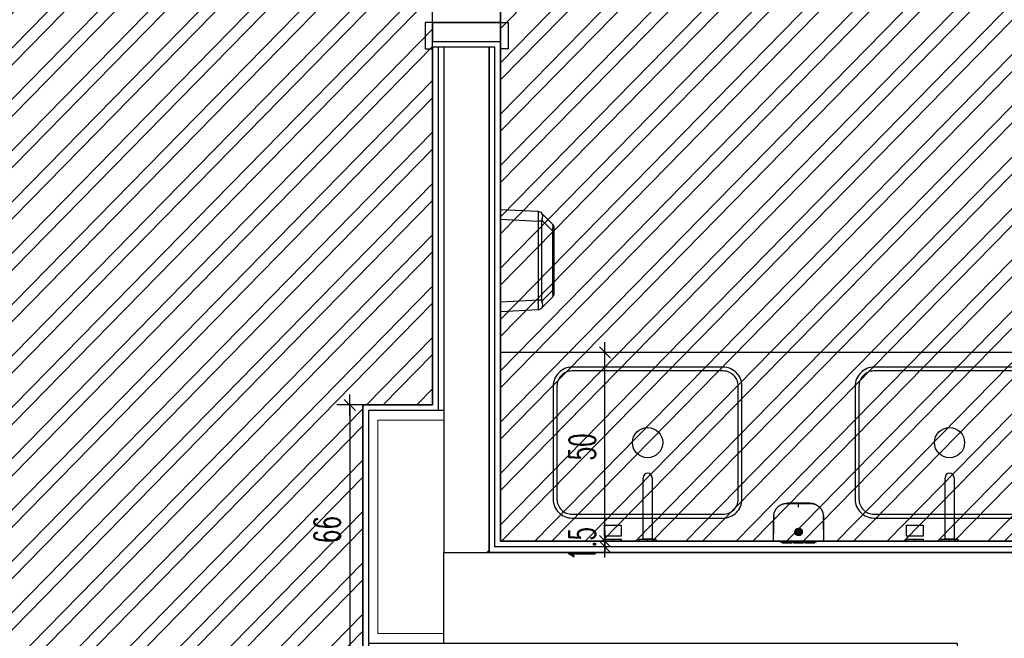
# Model space of a CAD drawing. Header units: centimetres. Extents: x -15121 to 30567, y -60641 to 0.
# Tile 164 of 256: x 7019 to 7280, y -24926 to -24762. Entities that reach past the tile are written whole.
import ezdxf

# ---------------------------------------------------------------- set-up
doc = ezdxf.new("R2010")
doc.units = ezdxf.units.CM
doc.header["$LTSCALE"] = 60
doc.linetypes.add('( Dashed )', pattern=[0.75, 0.5, -0.25])
for name, color, linetype in [('A-----SZ', 8, 'Continuous'), ('AIKA NP', 7, 'Continuous'), ('AIKA podłoga wc pod meble', 8, 'Continuous'), ('AIKA sufity podwieszane', 8, 'Continuous'), ('AIKA sufity sanitariaty', 7, 'Continuous'), ('AIKA TYNK', 5, 'Continuous'), ('AIKA widoki wymiarowanie', 7, 'Continuous'), ('AIKA widokowe', 7, 'Continuous'), ('AIKA ŚCIANA', 8, 'Continuous'), ('widokowe', 7, 'Continuous')]:
    doc.layers.add(name, color=color, linetype=linetype)
doc.layers.add('opisy', color=1, linetype='Continuous', lineweight=15)
doc.styles.add('wymiar', font='txt.shx', dxfattribs={"width": 0.6})
doc.dimstyles.new('Dwudziestka', dxfattribs={"dimtxt": 7, "dimasz": 0.7, "dimexe": 5, "dimexo": 0, "dimgap": 2.5, "dimtad": 1, "dimtoh": 1, "dimdec": 3, "dimrnd": 0.5, "dimdsep": 46, "dimtxsty": 'wymiar', "dimblk": 'znacznik', "dimcen": 0, "dimdle": 5, "dimse1": 1, "dimse2": 1, "dimclrd": 256, "dimclre": 256, "dimclrt": 256, "dimadec": 0, "dimazin": 0, "dimtfac": 0.4, "dimtdec": 3, "dimtix": 1, "dimtofl": 0, "dimtmove": 2, "dimatfit": 3, "dimldrblk": 'znacznik', "dimfxl": 1, "dimtolj": 1, "dimarcsym": 0})
pattern_1 = [(45.6, (2171.079, 1566.11), (-6.8053523, 6.6642933), []), (45.6, (2175.569, 1566.157), (-6.8053523, 6.6642933), [])]

# ---------------------------------------------------------------- blocks, each defined once
blk = doc.blocks.new('SL umywalka 50 top')
at = {"layer": 'AIKA widokowe'}
for points in [[(-20, -39), (20, -39, 0.414214), (25, -34), (25, -4, 0.414214), (20, 1), (-20, 1, 0.414214), (-25, -4), (-25, -34, 0.414214)], [(-20, -38), (20, -38, 0.414214), (24, -34), (24, -4, 0.414214), (20, 0), (-20, 0, 0.414214), (-24, -4), (-24, -34, 0.414214)]]:
    blk.add_lwpolyline(points, format="xyb", close=True, dxfattribs=at)
blk.add_circle((0, -19), 4, dxfattribs=at)
blk = doc.blocks.new('SL dozownik góra')
at = {"layer": 'AIKA widokowe'}
for p, q in [((-9.48, -0.03), (-9.48, 0.01)), ((-9.38, -0.03), (-9.38, 0.01)), ((-9.26, 0.01), (-9.37, 0.01)), ((-9.28, 0.21), (-8.58, 0.21)), ((-8.58, 0.11), (-9.28, 0.11)), ((-9.15, 0.11), (-9.15, -0.03)), ((-8.88, 0.45), (-8.88, 0.51)), ((-8.88, 0.51), (-6.38, 0.51)), ((-8.88, 0.45), (-8.88, 0.24)), ((-8.88, 0.21), (-8.88, 0.24)), ((-8.83, -0.03), (-8.83, 0.11)), ((-8.58, 0.21), (-8.48, 0.21)), ((-8.48, 0.11), (-8.58, 0.11)), ((-8.48, 0.21), (-8.38, 0.21)), ((-8.48, 0.11), (-8.48, 0.21)), ((-8.38, 0.11), (-8.48, 0.11)), ((-8.38, 0.21), (-6.58, 0.21)), ((-8.38, 0.11), (-6.58, 0.11)), ((-6.63, 0.11), (-6.63, -0.04)), ((-6.63, 0.11), (-6.63, 0.11)), ((-6.58, 0.21), (-6.48, 0.21)), ((-6.48, 0.11), (-6.58, 0.11)), ((-6.48, 0.21), (-6.38, 0.21)), ((-6.48, 0.21), (-6.48, 0.11)), ((-6.38, 0.11), (-6.48, 0.11)), ((-6.38, 0.51), (-6.38, 0.45)), ((-6.38, 0.45), (-6.38, 0.24)), ((-6.38, 0.24), (-6.38, 0.21)), ((-6.38, 0.21), (-5.75, 0.21)), ((-5.75, 0.11), (-6.38, 0.11)), ((-6.13, 0.11), (-6.13, 0.1)), ((-6.13, 0.11), (-6.13, 0.11)), ((-6.13, 0.1), (-5.72, 0.1)), ((-5.88, 0.45), (-5.88, 0.51)), ((-5.88, 0.51), (-3.38, 0.51)), ((-5.88, 0.45), (-5.88, 0.24)), ((-5.88, 0.21), (-5.88, 0.24)), ((-3.63, 0.21), (-5.75, 0.21)), ((-5.68, 0.08), (-5.57, -0.03)), ((-5.43, -0.03), (-5.61, 0.15)), ((-4.71, 0.11), (-5.57, 0.11)), ((-5.56, 0.1), (-4.93, 0.1)), ((-4.93, 0.1), (-4.93, 0.11)), ((-4.93, 0.11), (-4.93, 0.11)), ((-4.66, 0.16), (-4.85, -0.03)), ((-3.63, 0.11), (-4.31, 0.11)), ((-3.13, 0.1), (-4.3, 0.1)), ((-3.63, 0.21), (-3.43, 0.21)), ((-3.43, 0.11), (-3.63, 0.11)), ((-3.43, 0.21), (-3.23, 0.21)), ((-3.43, 0.11), (-3.43, 0.21)), ((-3.23, 0.11), (-3.43, 0.11)), ((-3.38, 0.51), (-3.38, 0.45)), ((-3.38, 0.45), (-3.38, 0.24)), ((-3.38, 0.24), (-3.38, 0.21)), ((-3.23, 0.21), (-2.88, 0.21)), ((-2.88, 0.11), (-3.23, 0.11)), ((-3.13, 0.11), (-3.13, 0.1)), ((-3.13, 0.11), (-3.13, 0.11)), ((-2.88, 0.45), (-2.88, 0.51)), ((-2.88, 0.51), (-0.38, 0.51)), ((-2.88, 0.45), (-2.88, 0.24)), ((-2.88, 0.21), (-2.88, 0.24)), ((-2.88, 0.21), (-2.78, 0.21)), ((-2.88, 0.11), (-2.78, 0.11)), ((-2.78, 0.21), (-2.68, 0.21)), ((-2.78, 0.21), (-2.78, 0.11)), ((-2.78, 0.11), (-2.68, 0.11)), ((-0.88, 0.21), (-2.68, 0.21)), ((-0.88, 0.11), (-2.68, 0.11)), ((-2.63, 0.11), (-2.63, -0.04)), ((-2.63, 0.11), (-2.63, 0.11)), ((-0.88, 0.21), (-0.78, 0.21)), ((-0.88, 0.11), (-0.78, 0.11)), ((-0.78, 0.21), (-0.68, 0.21)), ((-0.78, 0.11), (-0.78, 0.21)), ((-0.78, 0.11), (-0.68, 0.11)), ((-0.68, 0.21), (0.02, 0.21)), ((0.02, 0.11), (-0.68, 0.11)), ((-0.43, 0.11), (-0.43, -0.03)), ((-0.38, 0.51), (-0.38, 0.45)), ((-0.38, 0.45), (-0.38, 0.24)), ((-0.38, 0.24), (-0.38, 0.21)), ((-0.11, 0.11), (-0.11, -0.03)), ((0.11, 0.01), (0, 0.01)), ((0.12, 0.01), (0.12, -0.03)), ((0.22, 0.01), (0.22, -0.03)), ((-4.75, -2.24), (-4.75, -2.09)), ((-4.5, -2.09), (-4.75, -2.09)), ((-4.75, -2.26), (-4.75, -2.24)), ((-4.5, -2.24), (-4.5, -2.09)), ((-4.5, -2.24), (-4.5, -2.26)), ((-11.26, -4.31), (-11.26, -4.31)), ((-11.24, -5.15), (-11.24, -5.15)), ((-4.75, -2.73), (-4.75, -2.71)), ((-4.75, -2.89), (-4.75, -2.73)), ((-4.5, -2.89), (-4.75, -2.89)), ((-4.5, -2.71), (-4.5, -2.73)), ((-4.5, -2.89), (-4.5, -2.73)), ((1.98, -5.15), (1.98, -5.15)), ((2, -4.31), (2, -4.31)), ((-11.21, -6.37), (-11.21, -6.52)), ((-11.21, -6.38), (-11.21, -6.5))]:
    blk.add_line(p, q, dxfattribs=at)
for radius in [1, 0.9, 0.625, 0.575]:
    blk.add_circle((-4.63, -2.49), radius, dxfattribs=at)
for centre, radius, start, end in [((-9.28, 0.01), 0.2, 90, 180), ((-9.28, 0.01), 0.1, 90, 180), ((-9.37, 0), 0.009, 90, 180), ((-9.26, 0), 0.009, 0, 90), ((-5.75, 0.01), 0.2, 45, 90), ((-5.75, 0.01), 0.1, 45, 90), ((-4.59, 0.09), 0.1, 85.8328, 135), ((-4.63, -0.46), 0.65, 42.186, 85.8328), ((0, 0), 0.009, 90, 180), ((0.02, 0.01), 0.2, 0, 90), ((0.02, 0.01), 0.1, 0, 90), ((0.11, 0), 0.009, 0, 90), ((-4.63, -2.49), 0.275, 117.0357, 242.9643), ((-4.63, -2.49), 0.256, 60.7941, 119.2059), ((-4.63, -2.49), 0.275, 297.0357, 62.9643), ((-11.24, -4.31), 0.02, 182.1155, 232.6601), ((-11.22, -5.15), 0.02, 141.303, 181.3577), ((-4.63, -2.49), 0.256, 240.7941, 299.2059), ((1.96, -5.15), 0.02, 358.8409, 39.0533), ((1.98, -4.31), 0.02, 307.0927, 359.643), ((-7.68, -6.49), 3.52, 180.5, 180.9111), ((-1.57, -6.49), 3.52, 356.2472, 359.5), ((-1.57, -6.49), 3.52, 356.0961, 359.4538)]:
    blk.add_arc(centre, radius, start, end, dxfattribs=at)
for points, degree in [([(-11.35, -0.03), (-11.35, -0.03), (-11.27, -0.03)], 2), ([(-10.88, -0.04), (-11.01, -0.03), (-11.13, -0.03), (-11.26, -0.03)], 3), ([(-10.29, -0.03), (-7.46, -0.03), (-4.63, -0.03)], 2), ([(-4.63, -0.03), (-1.8, -0.03), (1.03, -0.03)], 2), ([(2, -0.03), (1.87, -0.03), (1.75, -0.03), (1.63, -0.04)], 3), ([(2.02, -0.03), (2.09, -0.03), (2.09, -0.03)], 2), ([(-0.02, -9.7), (0, -9.69), (0.01, -9.69), (0.03, -9.68)], 3)]:
    blk.add_open_spline(points, degree=degree, dxfattribs=at)
for points, knots in [([(-11.35, -0.03), (-11.35, -0.27), (-11.33, -0.75), (-11.32, -1.44), (-11.31, -2.07), (-11.29, -2.65), (-11.28, -3.16), (-11.27, -3.62), (-11.26, -4), (-11.26, -4.22), (-11.26, -4.31)], [0, 0, 0, 0, 0.174298, 0.335211, 0.482738, 0.616879, 0.737634, 0.845004, 0.938988, 1, 1, 1, 1]), ([(-11.27, -0.03), (-11.27, -0.03), (-11.27, -0.03), (-11.26, -0.03), (-11.26, -0.03), (-11.25, -0.03), (-11.24, -0.03), (-11.22, -0.03), (-11.22, -0.03), (-11.21, -0.03), (-11.2, -0.03), (-11.18, -0.03), (-11.17, -0.03), (-11.14, -0.03), (-11.12, -0.03), (-11.09, -0.03), (-11.07, -0.03), (-11.04, -0.03), (-11.04, -0.03), (-11.03, -0.03), (-11.01, -0.03), (-10.99, -0.03), (-10.96, -0.03), (-10.91, -0.03), (-10.86, -0.03), (-10.82, -0.03), (-10.81, -0.03), (-10.79, -0.03), (-10.78, -0.03), (-10.77, -0.03), (-10.76, -0.03), (-10.73, -0.03), (-10.7, -0.03), (-10.64, -0.03), (-10.61, -0.03), (-10.55, -0.03), (-10.52, -0.03), (-10.48, -0.03), (-10.47, -0.03), (-10.45, -0.03), (-10.43, -0.03), (-10.4, -0.03), (-10.36, -0.03), (-10.32, -0.03), (-10.29, -0.03)], [0, 0, 0, 0, 0.0625, 0.0625, 0.125, 0.125, 0.1875, 0.1875, 0.21875, 0.21875, 0.25, 0.25, 0.3125, 0.3125, 0.375, 0.375, 0.4375, 0.4375, 0.453125, 0.453125, 0.46875, 0.5, 0.5, 0.5625, 0.625, 0.625, 0.65625, 0.65625, 0.671875, 0.671875, 0.6875, 0.6875, 0.75, 0.75, 0.8125, 0.8125, 0.875, 0.875, 0.890625, 0.890625, 0.90625, 0.9375, 0.9375, 1, 1, 1, 1]), ([(-4.63, -10.06), (-5.26, -10.06), (-5.9, -10.06), (-6.69, -10.06), (-6.93, -10.06), (-7.21, -10.06), (-7.33, -10.06), (-7.41, -10.06), (-7.45, -10.06), (-7.53, -10.06), (-7.59, -10.06), (-7.65, -10.06), (-7.68, -10.06), (-7.7, -10.06), (-7.76, -10.06), (-7.8, -10.05), (-7.86, -10.05), (-7.88, -10.05), (-7.92, -10.05), (-7.94, -10.05), (-8.04, -10.04), (-8.12, -10.03), (-8.28, -10.01), (-8.35, -10), (-8.47, -9.97), (-8.51, -9.96), (-8.57, -9.95), (-8.58, -9.94), (-8.62, -9.93), (-8.64, -9.93), (-8.74, -9.9), (-8.81, -9.88), (-8.96, -9.82), (-9.03, -9.79), (-9.18, -9.73), (-9.25, -9.7), (-9.39, -9.63), (-9.46, -9.59), (-9.56, -9.53), (-9.59, -9.5), (-9.64, -9.47), (-9.66, -9.46), (-9.69, -9.44), (-9.71, -9.43), (-9.79, -9.37), (-9.85, -9.32), (-9.97, -9.22), (-10.03, -9.17), (-10.15, -9.07), (-10.2, -9.01), (-10.31, -8.9), (-10.36, -8.84), (-10.44, -8.74), (-10.46, -8.71), (-10.49, -8.67), (-10.5, -8.67), (-10.51, -8.65), (-10.53, -8.63), (-10.54, -8.6), (-10.6, -8.52), (-10.64, -8.46), (-10.73, -8.32), (-10.8, -8.19), (-10.87, -8.04), (-10.94, -7.9), (-10.97, -7.83), (-11.01, -7.72), (-11.02, -7.68), (-11.03, -7.63), (-11.04, -7.62), (-11.04, -7.6), (-11.05, -7.58), (-11.06, -7.55), (-11.09, -7.45), (-11.11, -7.38), (-11.14, -7.22), (-11.15, -7.15), (-11.18, -6.99), (-11.19, -6.91), (-11.2, -6.8), (-11.2, -6.76), (-11.2, -6.7), (-11.2, -6.68), (-11.2, -6.64), (-11.2, -6.62), (-11.2, -6.58), (-11.2, -6.56), (-11.21, -6.52), (-11.21, -6.49), (-11.21, -6.45), (-11.21, -6.41), (-11.21, -6.39), (-11.21, -6.33), (-11.21, -6.29), (-11.21, -6.21), (-11.21, -6.17), (-11.21, -5.98), (-11.21, -5.82), (-11.22, -5.04), (-11.23, -4.41), (-11.24, -3.16), (-11.25, -2.53), (-11.26, -1.28), (-11.27, -0.65), (-11.27, -0.03)], [0, 0, 0, 0, 0.125, 0.125, 0.15625, 0.171875, 0.179687, 0.179687, 0.1875, 0.1875, 0.195312, 0.199219, 0.199219, 0.203125, 0.203125, 0.210937, 0.210937, 0.214844, 0.214844, 0.21875, 0.21875, 0.234375, 0.234375, 0.25, 0.25, 0.257812, 0.257812, 0.261719, 0.261719, 0.265625, 0.265625, 0.28125, 0.28125, 0.296875, 0.296875, 0.3125, 0.3125, 0.328125, 0.328125, 0.335937, 0.335937, 0.339844, 0.339844, 0.34375, 0.34375, 0.359375, 0.359375, 0.375, 0.375, 0.390625, 0.390625, 0.40625, 0.40625, 0.414062, 0.414062, 0.416016, 0.416016, 0.417969, 0.421875, 0.421875, 0.4375, 0.4375, 0.453125, 0.46875, 0.46875, 0.484375, 0.484375, 0.492187, 0.492187, 0.494141, 0.494141, 0.496094, 0.5, 0.5, 0.515625, 0.515625, 0.53125, 0.53125, 0.546875, 0.546875, 0.554687, 0.554687, 0.558594, 0.558594, 0.5625, 0.5625, 0.566406, 0.566406, 0.570312, 0.574219, 0.574219, 0.578125, 0.578125, 0.585937, 0.585937, 0.59375, 0.59375, 0.625, 0.625, 0.75, 0.75, 0.875, 0.875, 1, 1, 1, 1]), ([(2.02, -0.03), (2.01, -0.65), (2, -1.28), (1.99, -2.53), (1.98, -3.16), (1.97, -4.41), (1.96, -5.04), (1.95, -5.82), (1.95, -5.98), (1.95, -6.17), (1.95, -6.21), (1.95, -6.29), (1.95, -6.33), (1.95, -6.39), (1.95, -6.41), (1.95, -6.45), (1.95, -6.49), (1.95, -6.52), (1.95, -6.56), (1.95, -6.58), (1.95, -6.62), (1.95, -6.64), (1.94, -6.68), (1.94, -6.7), (1.94, -6.76), (1.94, -6.8), (1.93, -6.91), (1.92, -6.99), (1.9, -7.15), (1.88, -7.22), (1.85, -7.38), (1.83, -7.45), (1.8, -7.55), (1.79, -7.58), (1.79, -7.6), (1.78, -7.62), (1.78, -7.63), (1.76, -7.68), (1.75, -7.72), (1.71, -7.83), (1.68, -7.9), (1.61, -8.04), (1.55, -8.19), (1.47, -8.32), (1.39, -8.46), (1.34, -8.52), (1.29, -8.6), (1.27, -8.63), (1.25, -8.65), (1.24, -8.67), (1.23, -8.67), (1.2, -8.71), (1.18, -8.74), (1.1, -8.84), (1.05, -8.9), (0.94, -9.01), (0.89, -9.07), (0.77, -9.17), (0.71, -9.22), (0.59, -9.32), (0.53, -9.37), (0.45, -9.43), (0.43, -9.44), (0.4, -9.46), (0.38, -9.47), (0.33, -9.5), (0.3, -9.53), (0.2, -9.59), (0.13, -9.63), (-0.01, -9.7), (-0.08, -9.73), (-0.22, -9.79), (-0.3, -9.82), (-0.45, -9.88), (-0.52, -9.9), (-0.62, -9.93), (-0.64, -9.93), (-0.67, -9.94), (-0.69, -9.95), (-0.75, -9.96), (-0.79, -9.97), (-0.91, -10), (-0.98, -10.01), (-1.14, -10.03), (-1.22, -10.04), (-1.32, -10.05), (-1.34, -10.05), (-1.38, -10.05), (-1.39, -10.05), (-1.45, -10.05), (-1.49, -10.06), (-1.55, -10.06), (-1.57, -10.06), (-1.61, -10.06), (-1.67, -10.06), (-1.73, -10.06), (-1.81, -10.06), (-1.85, -10.06), (-1.93, -10.06), (-2.05, -10.06), (-2.33, -10.06), (-2.57, -10.06), (-3.36, -10.06), (-3.99, -10.06), (-4.63, -10.06)], [0, 0, 0, 0, 0.125, 0.125, 0.25, 0.25, 0.375, 0.375, 0.40625, 0.40625, 0.414063, 0.414063, 0.421875, 0.421875, 0.425781, 0.425781, 0.429688, 0.433594, 0.433594, 0.4375, 0.4375, 0.441406, 0.441406, 0.445313, 0.445313, 0.453125, 0.453125, 0.46875, 0.46875, 0.484375, 0.484375, 0.5, 0.5, 0.503906, 0.505859, 0.505859, 0.507813, 0.507813, 0.515625, 0.515625, 0.53125, 0.53125, 0.546875, 0.5625, 0.5625, 0.578125, 0.578125, 0.582031, 0.583984, 0.583984, 0.585938, 0.585938, 0.59375, 0.59375, 0.609375, 0.609375, 0.625, 0.625, 0.640625, 0.640625, 0.65625, 0.65625, 0.660156, 0.660156, 0.664063, 0.664063, 0.671875, 0.671875, 0.6875, 0.6875, 0.703125, 0.703125, 0.71875, 0.71875, 0.734375, 0.734375, 0.738281, 0.738281, 0.742188, 0.742188, 0.75, 0.75, 0.765625, 0.765625, 0.78125, 0.78125, 0.785156, 0.785156, 0.789063, 0.789063, 0.796875, 0.796875, 0.800781, 0.800781, 0.804688, 0.8125, 0.8125, 0.820313, 0.820313, 0.828125, 0.84375, 0.875, 0.875, 1, 1, 1, 1]), ([(1.03, -0.03), (1.07, -0.03), (1.1, -0.03), (1.15, -0.03), (1.17, -0.03), (1.19, -0.03), (1.21, -0.03), (1.22, -0.03), (1.26, -0.03), (1.29, -0.03), (1.35, -0.03), (1.38, -0.03), (1.44, -0.03), (1.47, -0.03), (1.5, -0.03), (1.51, -0.03), (1.52, -0.03), (1.53, -0.03), (1.55, -0.03), (1.56, -0.03), (1.6, -0.03), (1.66, -0.03), (1.7, -0.03), (1.74, -0.03), (1.75, -0.03), (1.77, -0.03), (1.78, -0.03), (1.78, -0.03), (1.81, -0.03), (1.83, -0.03), (1.86, -0.03), (1.88, -0.03), (1.91, -0.03), (1.93, -0.03), (1.94, -0.03), (1.95, -0.03), (1.96, -0.03), (1.97, -0.03), (1.98, -0.03), (1.99, -0.03), (2, -0.03), (2.01, -0.03), (2.01, -0.03), (2.02, -0.03), (2.02, -0.03)], [0, 0, 0, 0, 0.0625, 0.0625, 0.09375, 0.109375, 0.109375, 0.125, 0.125, 0.1875, 0.1875, 0.25, 0.25, 0.3125, 0.3125, 0.328125, 0.328125, 0.34375, 0.34375, 0.375, 0.375, 0.4375, 0.5, 0.5, 0.53125, 0.546875, 0.546875, 0.5625, 0.5625, 0.625, 0.625, 0.6875, 0.6875, 0.75, 0.75, 0.78125, 0.78125, 0.8125, 0.8125, 0.875, 0.875, 0.9375, 0.9375, 1, 1, 1, 1]), ([(2, -4.31), (2, -4.28), (2, -4.08), (2.01, -3.68), (2.02, -3.07), (2.04, -2.41), (2.06, -1.67), (2.07, -0.87), (2.09, -0.32), (2.09, -0.03)], [0, 0, 0, 0, 0.017073, 0.142038, 0.282546, 0.438596, 0.610188, 0.797323, 1, 1, 1, 1]), ([(-11.25, -4.31), (-11.25, -4.31), (-11.25, -4.31), (-11.25, -4.31), (-11.25, -4.31), (-11.25, -4.31), (-11.25, -4.31), (-11.25, -4.31), (-11.25, -4.32), (-11.25, -4.32), (-11.25, -4.33), (-11.25, -4.34), (-11.25, -4.34), (-11.25, -4.35), (-11.25, -4.35), (-11.25, -4.36), (-11.25, -4.38), (-11.25, -4.39), (-11.25, -4.41), (-11.25, -4.41), (-11.24, -4.42), (-11.24, -4.42), (-11.24, -4.43), (-11.24, -4.44), (-11.24, -4.45), (-11.24, -4.47), (-11.24, -4.49), (-11.24, -4.52), (-11.24, -4.53), (-11.24, -4.53), (-11.24, -4.54), (-11.24, -4.54), (-11.24, -4.55), (-11.24, -4.56), (-11.24, -4.58), (-11.24, -4.6), (-11.24, -4.63), (-11.24, -4.65), (-11.24, -4.66), (-11.24, -4.67), (-11.24, -4.68), (-11.24, -4.68), (-11.24, -4.7), (-11.24, -4.71), (-11.24, -4.74), (-11.24, -4.75), (-11.24, -4.78), (-11.24, -4.79), (-11.24, -4.82), (-11.24, -4.82), (-11.24, -4.84), (-11.24, -4.84), (-11.24, -4.86), (-11.24, -4.89), (-11.24, -4.91), (-11.23, -4.93), (-11.23, -4.94), (-11.23, -4.95), (-11.23, -4.95), (-11.23, -4.95), (-11.23, -4.97), (-11.23, -4.99), (-11.23, -5.01), (-11.23, -5.03), (-11.23, -5.04), (-11.23, -5.05), (-11.23, -5.06), (-11.23, -5.06), (-11.23, -5.07), (-11.23, -5.07), (-11.23, -5.08), (-11.23, -5.1), (-11.23, -5.11), (-11.23, -5.12), (-11.23, -5.12), (-11.23, -5.12), (-11.23, -5.12), (-11.23, -5.13), (-11.23, -5.13), (-11.23, -5.13), (-11.23, -5.14), (-11.23, -5.14), (-11.23, -5.15), (-11.23, -5.15), (-11.23, -5.15)], [0, 0, 0, 0, 0.03125, 0.03125, 0.039062, 0.039062, 0.046875, 0.0625, 0.0625, 0.09375, 0.125, 0.125, 0.140625, 0.140625, 0.15625, 0.15625, 0.1875, 0.21875, 0.21875, 0.234375, 0.242187, 0.242187, 0.25, 0.25, 0.28125, 0.28125, 0.3125, 0.34375, 0.34375, 0.351562, 0.351562, 0.359375, 0.359375, 0.375, 0.375, 0.40625, 0.4375, 0.4375, 0.453125, 0.460937, 0.460937, 0.46875, 0.46875, 0.5, 0.5, 0.53125, 0.53125, 0.5625, 0.5625, 0.578125, 0.578125, 0.59375, 0.59375, 0.625, 0.65625, 0.65625, 0.671875, 0.671875, 0.679687, 0.679687, 0.6875, 0.71875, 0.75, 0.75, 0.78125, 0.78125, 0.789062, 0.789062, 0.796875, 0.8125, 0.8125, 0.84375, 0.875, 0.875, 0.890625, 0.890625, 0.898437, 0.898437, 0.90625, 0.90625, 0.9375, 0.96875, 0.96875, 1, 1, 1, 1]), ([(-11.24, -5.15), (-11.24, -5.15), (-11.24, -5.15), (-11.24, -5.14), (-11.24, -5.14), (-11.24, -5.14), (-11.24, -5.14), (-11.24, -5.14), (-11.24, -5.14), (-11.24, -5.13), (-11.24, -5.12), (-11.24, -5.11), (-11.24, -5.11), (-11.24, -5.1), (-11.24, -5.1), (-11.24, -5.09), (-11.24, -5.08), (-11.24, -5.06), (-11.24, -5.05), (-11.24, -5.04), (-11.24, -5.03), (-11.24, -5.03), (-11.24, -5.03), (-11.24, -5.01), (-11.24, -5), (-11.24, -4.98), (-11.24, -4.96), (-11.24, -4.94), (-11.24, -4.92), (-11.24, -4.92), (-11.24, -4.91), (-11.24, -4.91), (-11.24, -4.9), (-11.24, -4.89), (-11.24, -4.87), (-11.24, -4.85), (-11.24, -4.82), (-11.24, -4.8), (-11.24, -4.79), (-11.24, -4.78), (-11.24, -4.77), (-11.24, -4.77), (-11.24, -4.75), (-11.24, -4.74), (-11.25, -4.71), (-11.25, -4.7), (-11.25, -4.67), (-11.25, -4.66), (-11.25, -4.64), (-11.25, -4.63), (-11.25, -4.62), (-11.25, -4.61), (-11.25, -4.59), (-11.25, -4.57), (-11.25, -4.54), (-11.25, -4.52), (-11.25, -4.52), (-11.25, -4.51), (-11.25, -4.5), (-11.25, -4.5), (-11.25, -4.48), (-11.25, -4.46), (-11.25, -4.44), (-11.25, -4.42), (-11.25, -4.41), (-11.25, -4.4), (-11.25, -4.4), (-11.25, -4.39), (-11.25, -4.39), (-11.25, -4.38), (-11.25, -4.37), (-11.25, -4.36), (-11.25, -4.34), (-11.25, -4.34), (-11.25, -4.33), (-11.25, -4.33), (-11.25, -4.33), (-11.25, -4.33), (-11.25, -4.33), (-11.25, -4.32), (-11.25, -4.31), (-11.25, -4.31), (-11.25, -4.31), (-11.25, -4.31), (-11.25, -4.31)], [0, 0, 0, 0, 0.023159, 0.023159, 0.031037, 0.031037, 0.038915, 0.05467, 0.05467, 0.086181, 0.117692, 0.117692, 0.133448, 0.133448, 0.149203, 0.149203, 0.180714, 0.212225, 0.212225, 0.227981, 0.235858, 0.235858, 0.243736, 0.243736, 0.275247, 0.275247, 0.306758, 0.338269, 0.338269, 0.346147, 0.346147, 0.354025, 0.354025, 0.36978, 0.36978, 0.401291, 0.432802, 0.432802, 0.448558, 0.456435, 0.456435, 0.464313, 0.464313, 0.495824, 0.495824, 0.527335, 0.527335, 0.558846, 0.558846, 0.574602, 0.574602, 0.590357, 0.590357, 0.621868, 0.653379, 0.653379, 0.669135, 0.669135, 0.677012, 0.677012, 0.68489, 0.716401, 0.747912, 0.747912, 0.779423, 0.779423, 0.787301, 0.787301, 0.795179, 0.810934, 0.810934, 0.842445, 0.873956, 0.873956, 0.889712, 0.889712, 0.897589, 0.897589, 0.905467, 0.905467, 0.936978, 0.968489, 0.968489, 1, 1, 1, 1]), ([(-11.24, -5.15), (-11.24, -5.15), (-11.24, -5.18), (-11.23, -5.23), (-11.23, -5.29), (-11.23, -5.35), (-11.23, -5.43), (-11.23, -5.52), (-11.23, -5.6), (-11.22, -5.68), (-11.22, -5.77), (-11.22, -5.85), (-11.22, -5.93), (-11.22, -6.01), (-11.22, -6.08), (-11.21, -6.15), (-11.21, -6.22), (-11.21, -6.28), (-11.21, -6.34), (-11.21, -6.4), (-11.21, -6.45), (-11.21, -6.5), (-11.21, -6.55), (-11.2, -6.58), (-11.2, -6.61), (-11.2, -6.62)], [0, 0, 0, 0, 0.001486, 0.007177, 0.011069, 0.015278, 0.025345, 0.038385, 0.054841, 0.074931, 0.098773, 0.130706, 0.167697, 0.209788, 0.257008, 0.309376, 0.366907, 0.429612, 0.497499, 0.570576, 0.648846, 0.732314, 0.820984, 0.914859, 1, 1, 1, 1]), ([(1.95, -6.62), (1.95, -6.62), (1.95, -6.61), (1.95, -6.6), (1.95, -6.58), (1.95, -6.56), (1.95, -6.55), (1.95, -6.53), (1.95, -6.5), (1.95, -6.48), (1.95, -6.46), (1.95, -6.43), (1.95, -6.4), (1.95, -6.37), (1.95, -6.34), (1.95, -6.31), (1.95, -6.28), (1.95, -6.24), (1.95, -6.21), (1.96, -6.18), (1.96, -6.16), (1.96, -6.14), (1.96, -6.13), (1.96, -6.11), (1.96, -6.08), (1.96, -6.02), (1.96, -5.94), (1.96, -5.83), (1.97, -5.66), (1.97, -5.43), (1.98, -5.24), (1.98, -5.15)], [0, 0, 0, 0, 0.083134, 0.174265, 0.26017, 0.340849, 0.416304, 0.486534, 0.551541, 0.611325, 0.665887, 0.71523, 0.759355, 0.798265, 0.831967, 0.860466, 0.881145, 0.897866, 0.910656, 0.919582, 0.922656, 0.924885, 0.92574, 0.92648, 0.928779, 0.933035, 0.939253, 0.947434, 0.957578, 0.977893, 1, 1, 1, 1]), ([(1.97, -5.15), (1.97, -5.15), (1.97, -5.15), (1.97, -5.14), (1.97, -5.14), (1.97, -5.13), (1.97, -5.13), (1.97, -5.13), (1.97, -5.12), (1.97, -5.12), (1.97, -5.12), (1.97, -5.12), (1.97, -5.11), (1.97, -5.1), (1.97, -5.08), (1.97, -5.07), (1.97, -5.07), (1.97, -5.06), (1.97, -5.06), (1.97, -5.05), (1.98, -5.04), (1.98, -5.03), (1.98, -5.01), (1.98, -4.99), (1.98, -4.97), (1.98, -4.95), (1.98, -4.95), (1.98, -4.95), (1.98, -4.94), (1.98, -4.93), (1.98, -4.91), (1.98, -4.89), (1.98, -4.86), (1.98, -4.84), (1.98, -4.84), (1.98, -4.82), (1.98, -4.82), (1.98, -4.79), (1.98, -4.78), (1.98, -4.75), (1.98, -4.74), (1.98, -4.71), (1.98, -4.7), (1.98, -4.68), (1.98, -4.68), (1.98, -4.67), (1.98, -4.66), (1.98, -4.65), (1.98, -4.63), (1.98, -4.6), (1.98, -4.58), (1.98, -4.56), (1.98, -4.55), (1.98, -4.54), (1.98, -4.54), (1.98, -4.53), (1.98, -4.53), (1.98, -4.52), (1.99, -4.49), (1.99, -4.47), (1.99, -4.45), (1.99, -4.44), (1.99, -4.43), (1.99, -4.42), (1.99, -4.42), (1.99, -4.41), (1.99, -4.41), (1.99, -4.39), (1.99, -4.38), (1.99, -4.36), (1.99, -4.35), (1.99, -4.35), (1.99, -4.34), (1.99, -4.34), (1.99, -4.33), (1.99, -4.32), (1.99, -4.32), (1.99, -4.31), (1.99, -4.31), (1.99, -4.31), (1.99, -4.31), (1.99, -4.31), (1.99, -4.31), (1.99, -4.31), (1.99, -4.31)], [0, 0, 0, 0, 0.03125, 0.03125, 0.0625, 0.09375, 0.09375, 0.101563, 0.101563, 0.109375, 0.109375, 0.125, 0.125, 0.15625, 0.1875, 0.1875, 0.203125, 0.210938, 0.210938, 0.21875, 0.21875, 0.25, 0.25, 0.28125, 0.3125, 0.320313, 0.320313, 0.328125, 0.328125, 0.34375, 0.34375, 0.375, 0.40625, 0.40625, 0.421875, 0.421875, 0.4375, 0.4375, 0.46875, 0.46875, 0.5, 0.5, 0.53125, 0.53125, 0.539063, 0.539063, 0.546875, 0.5625, 0.5625, 0.59375, 0.625, 0.625, 0.640625, 0.640625, 0.648438, 0.648438, 0.65625, 0.65625, 0.6875, 0.71875, 0.71875, 0.75, 0.75, 0.757813, 0.757813, 0.765625, 0.78125, 0.78125, 0.8125, 0.84375, 0.84375, 0.859375, 0.859375, 0.875, 0.875, 0.90625, 0.9375, 0.9375, 0.953125, 0.960938, 0.960938, 0.96875, 0.96875, 1, 1, 1, 1]), ([(2, -4.31), (2, -4.31), (2, -4.31), (2, -4.31), (2, -4.31), (2, -4.32), (2, -4.33), (2, -4.33), (2, -4.33), (2, -4.33), (2, -4.33), (2, -4.34), (2, -4.34), (2, -4.36), (1.99, -4.37), (1.99, -4.38), (1.99, -4.39), (1.99, -4.39), (1.99, -4.4), (1.99, -4.4), (1.99, -4.41), (1.99, -4.42), (1.99, -4.44), (1.99, -4.46), (1.99, -4.48), (1.99, -4.5), (1.99, -4.5), (1.99, -4.51), (1.99, -4.52), (1.99, -4.52), (1.99, -4.54), (1.99, -4.57), (1.99, -4.59), (1.99, -4.61), (1.99, -4.62), (1.99, -4.63), (1.99, -4.64), (1.99, -4.66), (1.99, -4.67), (1.99, -4.7), (1.99, -4.71), (1.99, -4.74), (1.99, -4.75), (1.99, -4.77), (1.99, -4.77), (1.99, -4.78), (1.99, -4.79), (1.99, -4.8), (1.98, -4.82), (1.98, -4.85), (1.98, -4.87), (1.98, -4.89), (1.98, -4.9), (1.98, -4.91), (1.98, -4.91), (1.98, -4.92), (1.98, -4.92), (1.98, -4.94), (1.98, -4.96), (1.98, -4.98), (1.98, -5), (1.98, -5.01), (1.98, -5.03), (1.98, -5.03), (1.98, -5.03), (1.98, -5.04), (1.98, -5.05), (1.98, -5.06), (1.98, -5.08), (1.98, -5.09), (1.98, -5.1), (1.98, -5.1), (1.98, -5.11), (1.98, -5.11), (1.98, -5.12), (1.98, -5.13), (1.98, -5.14), (1.98, -5.14), (1.98, -5.14), (1.98, -5.14), (1.98, -5.14), (1.98, -5.14), (1.98, -5.15), (1.98, -5.15), (1.98, -5.15)], [0, 0, 0, 0, 0.03178, 0.03178, 0.063561, 0.095341, 0.095341, 0.103286, 0.103286, 0.111231, 0.111231, 0.127121, 0.127121, 0.158902, 0.190682, 0.190682, 0.206572, 0.214517, 0.214517, 0.222462, 0.222462, 0.254243, 0.254243, 0.286023, 0.317803, 0.325748, 0.325748, 0.333693, 0.333693, 0.349583, 0.349583, 0.381364, 0.413144, 0.413144, 0.429034, 0.429034, 0.444924, 0.444924, 0.476705, 0.476705, 0.508485, 0.508485, 0.540265, 0.540265, 0.54821, 0.54821, 0.556156, 0.572046, 0.572046, 0.603826, 0.635606, 0.635606, 0.651496, 0.651496, 0.659442, 0.659442, 0.667387, 0.667387, 0.699167, 0.730947, 0.730947, 0.762728, 0.762728, 0.770673, 0.770673, 0.778618, 0.794508, 0.794508, 0.826288, 0.858069, 0.858069, 0.873959, 0.873959, 0.889849, 0.889849, 0.921629, 0.953409, 0.953409, 0.9693, 0.977245, 0.977245, 0.98519, 0.98519, 1, 1, 1, 1]), ([(-9.29, -9.68), (-9.17, -9.74), (-8.93, -9.84), (-8.56, -9.96), (-8.17, -10.03), (-7.78, -10.06), (-7.38, -10.07), (-6.33, -10.1), (-5.42, -10.12), (-4.63, -10.12)], [0, 0, 0, 0, 0.083303, 0.166609, 0.249917, 0.333224, 0.416576, 0.499923, 1, 1, 1, 1]), ([(-4.63, -9.07), (-4.63, -9.1), (-4.63, -9.14), (-4.63, -9.2), (-4.63, -9.23), (-4.63, -9.3), (-4.63, -9.33), (-4.63, -9.37), (-4.63, -9.37), (-4.63, -9.39), (-4.63, -9.4), (-4.63, -9.42), (-4.63, -9.44), (-4.63, -9.48), (-4.63, -9.54), (-4.63, -9.59), (-4.63, -9.63), (-4.63, -9.65), (-4.63, -9.67), (-4.63, -9.68), (-4.63, -9.69), (-4.63, -9.69), (-4.63, -9.7), (-4.63, -9.72), (-4.63, -9.75), (-4.63, -9.79), (-4.63, -9.82), (-4.63, -9.86), (-4.63, -9.88), (-4.63, -9.9), (-4.63, -9.91), (-4.63, -9.91), (-4.63, -9.92), (-4.63, -9.92), (-4.63, -9.93), (-4.63, -9.94), (-4.63, -9.96), (-4.63, -9.99), (-4.63, -10.01), (-4.63, -10.02), (-4.63, -10.03), (-4.63, -10.03), (-4.63, -10.04), (-4.63, -10.04), (-4.63, -10.04), (-4.63, -10.05), (-4.63, -10.06), (-4.63, -10.06), (-4.63, -10.06)], [0, 0, 0, 0, 0.0625, 0.0625, 0.125, 0.125, 0.1875, 0.1875, 0.203125, 0.203125, 0.21875, 0.21875, 0.25, 0.25, 0.3125, 0.375, 0.375, 0.40625, 0.40625, 0.421875, 0.429687, 0.429687, 0.4375, 0.4375, 0.5, 0.5, 0.5625, 0.5625, 0.625, 0.625, 0.640625, 0.648438, 0.648438, 0.65625, 0.65625, 0.6875, 0.6875, 0.75, 0.8125, 0.8125, 0.84375, 0.84375, 0.859375, 0.859375, 0.875, 0.875, 0.9375, 1, 1, 1, 1]), ([(-4.63, -10.12), (-3.84, -10.12), (-2.92, -10.1), (-1.88, -10.07), (-1.6, -10.06), (-1.45, -10.05), (-1.44, -10.05)], [0, 0, 0, 0, 0.740066, 0.863413, 0.986765, 1, 1, 1, 1])]:
    blk.add_open_spline(points, degree=3, knots=knots, dxfattribs=at)
blk = doc.blocks.new('SL suszarka do rąk góra')
at = {"layer": 'AIKA widokowe'}
for p, q in [((-11, 0), (-13.5, 0)), ((-13.5, 0), (-12.98, -9.92)), ((-10.48, -9.92), (-11, 0)), ((11, 0), (-11, 0)), ((11, 0), (10.48, -9.92)), ((13.5, 0), (11, 0)), ((12.98, -9.92), (13.5, 0)), ((10.48, -9.92), (-10.48, -9.92)), ((-10.48, -10.91), (-10.48, -9.92)), ((10.48, -10.91), (10.48, -9.92)), ((-12.54, -10.91), (-12.51, -10.94)), ((-12.51, -10.94), (-9.69, -13.76)), ((-7.92, -13.76), (-10.74, -10.94)), ((-10.48, -10.91), (10.48, -10.91)), ((10.74, -10.94), (7.92, -13.76)), ((9.69, -13.76), (12.51, -10.94)), ((12.51, -10.94), (12.54, -10.91)), ((-8.63, -14.2), (-7.92, -14.2)), ((7.92, -13.76), (-7.92, -13.76)), ((-7.92, -14.2), (-7.92, -13.76)), ((-7.92, -14.2), (7.92, -14.2)), ((7.92, -14.2), (7.92, -13.76)), ((7.92, -14.2), (8.63, -14.2))]:
    blk.add_line(p, q, dxfattribs=at)
for centre, start, end in [((-11.48, -9.85), 183, 225), ((11.48, -9.85), 315, 357), ((-8.63, -12.7), 225, 270), ((8.63, -12.7), 270, 315)]:
    blk.add_arc(centre, 1.5, start, end, dxfattribs=at)
for centre, major_axis, ratio, start_param, end_param in [((-10.43, -10.9), (-2.55, 0.98), 0.026186, 0.011642, 0.272072), ((-10.5, -9.41), (-2.48, -0.48), 0.181937, 0.23532, 1.282518), ((-10.43, -10.9), (-2.5, -0.07), 0.391695, 4.725364, 4.985794), ((10.43, -10.9), (-2.5, 0.07), 0.391695, 4.438984, 4.699414), ((10.5, -9.41), (2.48, -0.48), 0.181937, 5.000667, 6.047865), ((10.43, -10.9), (2.55, 0.98), 0.026186, 6.011113, 6.271543), ((-10.5, -9.41), (-2.07, -1.45), 0.488826, 0.0861, 1.133298), ((-10.43, -11.96), (-0.435, 0.977), 0.924938, 5.892541, 6.15297), ((10.43, -11.96), (0.435, 0.977), 0.924938, 0.130215, 0.390645), ((10.5, -9.41), (2.07, -1.45), 0.488826, 5.149887, 6.197085), ((-7.21, -12.7), (-2.53, -0.97), 0.29403, 0.130209, 1.177407), ((7.21, -12.7), (2.53, -0.97), 0.29403, 5.105779, 6.152976)]:
    blk.add_ellipse(centre, major_axis=major_axis, ratio=ratio, start_param=start_param, end_param=end_param, dxfattribs=at)
blk = doc.blocks.new('znacznik')
at = {"color": 0}
for points in [[(0, -5), (0, 5)], [(-4, 0), (4, 0)]]:
    blk.add_lwpolyline(points, dxfattribs=at)
at = {"color": 1}
blk.add_lwpolyline([(-2.12, -2.12), (2.12, 2.12)], dxfattribs=at)
blk = doc.blocks.new('*D6285')
at = {"layer": 'AIKA widoki wymiarowanie', "lineweight": -2, "transparency": 16777216}
for p, q in [((7174.08, -24899.78), (7174.08, -24899.08)), ((7174.08, -24902.68), (7174.08, -24903.38))]:
    blk.add_line(p, q, dxfattribs=at)
at = {"layer": 'Defpoints', "color": 0, "transparency": 16777216}
for p in [(7154.98, -24900.48), (7174.08, -24900.48), (7154.98, -24901.98)]:
    blk.add_point(p, dxfattribs=at)
at = {"layer": 'AIKA widoki wymiarowanie', "lineweight": -2, "transparency": 16777216, "xscale": 0.7, "yscale": 0.7, "zscale": 0.7}
for p, rotation in [((7174.08, -24900.48), 270), ((7174.08, -24901.98), 90)]:
    blk.add_blockref('znacznik', p, dxfattribs=dict(at, rotation=rotation))
at = {"layer": 'AIKA widoki wymiarowanie', "transparency": 16777216, "insert": (7168.08, -24901.23), "char_height": 7, "attachment_point": 5, "rotation": 90, "style": 'wymiar'}
blk.add_mtext('\\A1;1.5', dxfattribs=at)
blk = doc.blocks.new('*D6286')
at = {"layer": 'AIKA widoki wymiarowanie', "lineweight": -2, "transparency": 16777216}
blk.add_line((7174.08, -24899.78), (7174.08, -24851.18), dxfattribs=at)
at = {"layer": 'Defpoints', "color": 0, "transparency": 16777216}
for p in [(7160.72, -24850.48), (7174.08, -24850.48), (7154.98, -24900.48)]:
    blk.add_point(p, dxfattribs=at)
at = {"layer": 'AIKA widoki wymiarowanie', "lineweight": -2, "transparency": 16777216, "xscale": 0.7, "yscale": 0.7, "zscale": 0.7}
for p, rotation in [((7174.08, -24850.48), 90), ((7174.08, -24900.48), 270)]:
    blk.add_blockref('znacznik', p, dxfattribs=dict(at, rotation=rotation))
at = {"layer": 'AIKA widoki wymiarowanie', "transparency": 16777216, "insert": (7168.08, -24875.48), "char_height": 7, "attachment_point": 5, "rotation": 90, "style": 'wymiar'}
blk.add_mtext('\\A1;50', dxfattribs=at)
blk = doc.blocks.new('*D6288')
at = {"layer": 'AIKA widoki wymiarowanie', "lineweight": -2, "transparency": 16777216}
blk.add_line((7106.5, -24865.07), (7106.5, -24929.78), dxfattribs=at)
at = {"layer": 'Defpoints', "color": 0, "transparency": 16777216}
for p in [(7128.43, -24864.37), (7106.5, -24930.48), (7109.93, -24930.48)]:
    blk.add_point(p, dxfattribs=at)
at = {"layer": 'AIKA widoki wymiarowanie', "lineweight": -2, "transparency": 16777216, "xscale": 0.7, "yscale": 0.7, "zscale": 0.7}
for p, rotation in [((7106.5, -24864.37), 90), ((7106.5, -24930.48), 270)]:
    blk.add_blockref('znacznik', p, dxfattribs=dict(at, rotation=rotation))
at = {"layer": 'AIKA widoki wymiarowanie', "transparency": 16777216, "insert": (7100.5, -24897.43), "char_height": 7, "attachment_point": 5, "rotation": 90, "style": 'wymiar'}
blk.add_mtext('\\A1;66', dxfattribs=at)

msp = doc.modelspace()

# ---------------------------------------------------------------- hatches: boundary and pattern name
at = {"layer": 'AIKA sufity podwieszane', "transparency": 33554610}
h = msp.add_hatch(dxfattribs=at)
h.set_pattern_fill('ANSI32', color=8, angle=0.6)
h.set_pattern_definition(pattern_1)
h.paths.add_polyline_path([(7128.4286, -24661.4802), (6820.9287, -24661.4899), (6820.9287, -25085.4802), (7265.9286, -25085.4802), (7265.9286, -24930.4802), (7109.9286, -24930.4802), (7109.9286, -24864.3728), (7128.4286, -24864.3728)])
h = msp.add_hatch(dxfattribs=at)
h.set_pattern_fill('ANSI32', color=8, angle=0.6)
h.set_pattern_definition(pattern_1)
h.paths.add_polyline_path([(7428.4286, -24661.4802), (7146.4286, -24661.4802), (7146.4286, -24900.4802), (7428.4286, -24900.4802)])

# ---------------------------------------------------------------- linework, layer by layer
at = {"layer": 'A-----SZ'}
for p, q in [((7131.4286, -24903.4802), (7431.4286, -24903.4802)), ((7256.1243, -24903.4802, 324.1381), (7232.1243, -24903.4802, 324.1381)), ((7232.1243, -24903.4802, 324.1381), (7256.1243, -24903.4802, 324.1381)), ((7234.8498, -24903.4802), (7259.8498, -24903.4802)), ((7234.8498, -24903.4802), (7259.8498, -24903.4802))]:
    msp.add_line(p, q, dxfattribs=at)
at = {"layer": 'AIKA NP', "color": 8}
msp.add_lwpolyline([(7131.4286, -24769.4802), (7131.4286, -24865.8728), (7111.4286, -24865.8728), (7111.4286, -24927.4802), (7267.4286, -24927.4802), (7267.4286, -25086.9802)], dxfattribs=at)
at = {"layer": 'AIKA podłoga wc pod meble'}
msp.add_lwpolyline([(7231.4286, -24641.4802), (7231.4286, -24661.4802), (7146.4286, -24661.4802), (7146.4286, -24672.9802), (7128.4286, -24672.9802), (7128.4286, -24661.4802), (6820.9287, -24661.4802), (6820.9287, -25085.4802), (7265.9286, -25085.4802), (7265.9286, -24930.4802), (7109.9286, -24930.4802), (7109.9286, -24864.3728), (7128.4286, -24864.3728), (7128.4286, -24762.9802), (7146.4286, -24762.9802), (7146.4286, -24900.4802), (7428.4286, -24900.4802), (7428.4286, -24661.4802), (7332.4286, -24661.4802), (7332.4286, -24641.4802)], close=True, dxfattribs=at)
msp.add_lwpolyline([(7231.4286, -24641.4802), (7231.4286, -24661.4802), (7146.4286, -24661.4802), (7146.4286, -24672.9802), (7128.4286, -24672.9802), (7128.4286, -24661.4802), (6820.9287, -24661.4802), (6820.9287, -25085.4802), (7265.9286, -25085.4802), (7265.9286, -24930.4802), (7109.9286, -24930.4802), (7109.9286, -24864.3728), (7128.4286, -24864.3728), (7128.4286, -24762.9802), (7146.4286, -24762.9802), (7146.4286, -24900.4802), (7428.4286, -24900.4802), (7428.4286, -24661.4802), (7332.4286, -24661.4802), (7332.4286, -24641.4802)], close=True, dxfattribs=at)
at = {"layer": 'AIKA sufity sanitariaty', "color": 8}
for points in [[(6820.9287, -25085.4802), (7265.9286, -25085.4802), (7265.9286, -24930.4802), (7109.9286, -24930.4802), (7109.9286, -24864.3728), (7128.4286, -24864.3728), (7128.4286, -24661.4802), (6820.9287, -24661.4899)], [(7146.4286, -24661.4802), (7146.4286, -24900.4802), (7428.4286, -24900.4802), (7428.4286, -24661.4802)]]:
    msp.add_lwpolyline(points, close=True, dxfattribs=at)
at = {"layer": 'AIKA TYNK'}
for p, q in [((7144.9286, -24769.4802), (7129.9286, -24769.4802)), ((7129.9286, -24769.4802), (7129.9286, -24865.8728)), ((7129.9286, -24865.8728), (7111.4286, -24865.8728)), ((7111.4286, -24865.8728), (7111.4286, -24928.9802))]:
    msp.add_line(p, q, dxfattribs=at)
msp.add_lwpolyline([(7333.4286, -24659.9802), (7429.9286, -24659.9802), (7429.9286, -24900.9934), (7429.9286, -24901.9802), (7144.9286, -24901.9802), (7144.9286, -24769.4802)], dxfattribs=at)
at = {"layer": 'AIKA widokowe', "linetype": '( Dashed )', "ltscale": 0.5}
for p, q in [((7128.4286, -24769.4802), (7128.4286, -24666.4802)), ((7146.4286, -24769.4802), (7146.4286, -24666.4802))]:
    msp.add_line(p, q, dxfattribs=at)
at = {"layer": 'AIKA widokowe'}
for p, q in [((7128.4286, -24769.4802), (7128.4286, -24864.3728)), ((7378.4286, -24850.4802), (7146.4286, -24850.4802)), ((7128.4286, -24864.3728), (7109.9286, -24864.3728)), ((7109.9286, -24864.3728), (7109.9286, -24930.4802))]:
    msp.add_line(p, q, dxfattribs=at)
at = {"layer": 'AIKA widokowe', "color": 7}
msp.add_line((7129.9286, -24769.4802), (7128.4286, -24769.4802), dxfattribs=at)
at = {"layer": 'AIKA widokowe'}
msp.add_lwpolyline([(7333.4286, -24661.4802), (7428.4286, -24661.4802), (7428.4286, -24900.4802), (7146.4286, -24900.4802), (7146.4286, -24769.4802)], dxfattribs=at)
for points in [[(7128.4286, -24769.9802), (7128.4286, -24762.9802), (7126.4301, -24762.9802), (7126.4301, -24769.9802)], [(7128.4286, -24762.9802), (7128.4286, -24767.9802), (7146.4286, -24767.9802), (7146.4286, -24762.9802)], [(7146.4286, -24769.9802), (7146.4286, -24762.9802), (7148.427, -24762.9802), (7148.427, -24769.9802)]]:
    msp.add_lwpolyline(points, close=True, dxfattribs=at)
at = {"layer": 'AIKA ŚCIANA'}
for p, q in [((7131.4286, -24769.4802), (7131.4286, -24903.4802)), ((7131.4286, -24769.4802), (7131.4286, -24864.3728)), ((7143.4286, -24769.4802), (7143.4286, -24903.4802)), ((7131.4286, -24927.4802), (7131.4286, -24903.4802))]:
    msp.add_line(p, q, dxfattribs=at)
msp.add_lwpolyline([(7333.4286, -24658.4802), (7431.4286, -24658.4802), (7431.4286, -24900.9934), (7431.4286, -24903.4802), (7143.4286, -24903.4802), (7143.4286, -24769.4802)], dxfattribs=at)
at = {"layer": 'opisy'}
for p, q in [((7111.4286, -24865.8728), (7131.4286, -24865.8728)), ((7111.4286, -24927.4802), (7111.4286, -24865.8728))]:
    msp.add_line(p, q, dxfattribs=at)
at = {"layer": 'opisy', "color": 8}
for p, q in [((7113.9286, -24868.3728), (7131.4286, -24868.3728)), ((7113.9286, -24924.9802), (7113.9286, -24868.3728)), ((7131.4286, -24924.9802), (7113.9286, -24924.9802))]:
    msp.add_line(p, q, dxfattribs=at)
at = {"layer": 'opisy', "linetype": 'Continuous'}
msp.add_line((7142.8249, -24903.4802), (7143.4286, -24902.8765), dxfattribs=at)
at = {"layer": 'widokowe'}
for p, q in [((7184.1665, -24899.9702), (7184.1665, -24883.6802)), ((7186.5665, -24883.6802), (7186.5665, -24899.9702)), ((7264.1665, -24899.9702), (7264.1665, -24883.6802)), ((7266.5665, -24883.6802), (7266.5665, -24899.9702)), ((7173.9665, -24899.1869), (7173.9665, -24896.2138)), ((7173.9665, -24896.2138), (7178.3665, -24896.2138)), ((7178.3665, -24896.2138), (7178.3665, -24899.1869)), ((7253.9665, -24899.1869), (7253.9665, -24896.2138)), ((7253.9665, -24896.2138), (7258.3665, -24896.2138)), ((7258.3665, -24896.2138), (7258.3665, -24899.1869)), ((7178.3665, -24899.1869), (7173.9665, -24899.1869)), ((7173.9665, -24900.4802), (7173.9665, -24899.9702)), ((7173.9665, -24899.9702), (7178.3665, -24899.9702)), ((7178.3665, -24900.4802), (7173.9665, -24900.4802)), ((7176.1665, -24900.4802), (7176.1665, -24899.9702)), ((7178.3665, -24899.9702), (7178.3665, -24900.4802)), ((7183.1665, -24900.4802), (7183.1665, -24899.9702)), ((7183.1665, -24899.9702), (7187.5665, -24899.9702)), ((7187.5665, -24900.4802), (7183.1665, -24900.4802)), ((7186.5665, -24899.9702), (7184.1665, -24899.9702)), ((7185.3665, -24900.4802), (7185.3665, -24899.9702)), ((7187.5665, -24899.9702), (7187.5665, -24900.4802)), ((7258.3665, -24899.1869), (7253.9665, -24899.1869)), ((7253.9665, -24900.4802), (7253.9665, -24899.9702)), ((7253.9665, -24899.9702), (7258.3665, -24899.9702)), ((7258.3665, -24900.4802), (7253.9665, -24900.4802)), ((7256.1665, -24900.4802), (7256.1665, -24899.9702)), ((7258.3665, -24899.9702), (7258.3665, -24900.4802)), ((7263.1665, -24900.4802), (7263.1665, -24899.9702)), ((7263.1665, -24899.9702), (7267.5665, -24899.9702)), ((7267.5665, -24900.4802), (7263.1665, -24900.4802)), ((7266.5665, -24899.9702), (7264.1665, -24899.9702)), ((7265.3665, -24900.4802), (7265.3665, -24899.9702)), ((7267.5665, -24899.9702), (7267.5665, -24900.4802))]:
    msp.add_line(p, q, dxfattribs=at)
for centre in [(7185.3665, -24883.6802), (7265.3665, -24883.6802)]:
    msp.add_arc(centre, 1.2, 0, 180, dxfattribs=at)

# ---------------------------------------------------------------- block references
at = {"layer": 'AIKA widokowe', "color": 6}
for name, p, rotation in [('SL suszarka do rąk góra', (7146.4286, -24826.0957), 90), ('SL dozownik góra', (7220.7375, -24900.5062), 180)]:
    msp.add_blockref(name, p, dxfattribs=dict(at, rotation=rotation))
at = {"layer": 'AIKA widokowe', "color": 8}
for p in [(7185.3665, -24855.3507), (7265.3665, -24855.3507)]:
    msp.add_blockref('SL umywalka 50 top', p, dxfattribs=at)

# ---------------------------------------------------------------- dimensions: what is measured, and where the dimension line sits
at = {"layer": 'AIKA widoki wymiarowanie'}
for base, p1, p2, picture, middle in [((7174.0838, -24850.4802), (7154.9756, -24900.4802), (7160.7192, -24850.4802), '*D6286', (7168.0838, -24875.4802)), ((7106.5, -24930.4802), (7128.4286, -24864.3728), (7109.9286, -24930.4802), '*D6288', (7100.5, -24897.4265)), ((7174.0838, -24900.4802), (7154.9756, -24901.9802), (7154.9756, -24900.4802), '*D6285', (7168.0838, -24901.2302))]:
    dim = msp.add_linear_dim(base=base, p1=p1, p2=p2, angle=90, dimstyle='Dwudziestka', dxfattribs=at)
    dim.commit()
    dim.dimension.update_dxf_attribs({"geometry": picture, "text_midpoint": middle})

doc.saveas('drawing.dxf')
